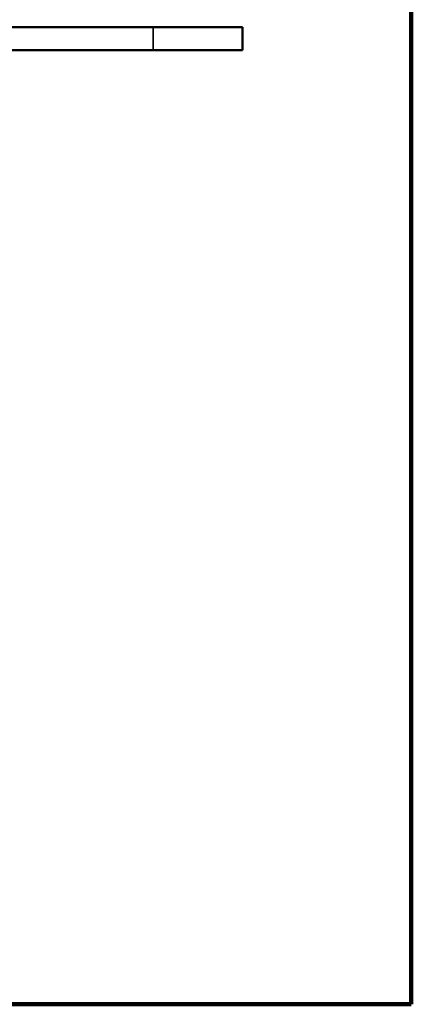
# Model space of a CAD drawing. Header units: inches. Extents: x 1.3 to 22.7, y 0.2 to 18.2.
# Tile 63 of 65: x 21.154 to 22.07, y 8.059 to 10.363. Entities that reach past the tile are written whole.
import ezdxf

# ---------------------------------------------------------------- set-up
doc = ezdxf.new("R2010")
doc.units = ezdxf.units.IN
doc.header["$LTSCALE"] = 0.833333
doc.header["$MEASUREMENT"] = 0
for name, color, linetype, lineweight in [('Sketch Geometry (ANSI)', 7, 'Continuous', 25), ('Visible (ANSI)', 7, 'Continuous', 50), ('Visible Narrow (ANSI)', 7, 'Continuous', 35)]:
    doc.layers.add(name, color=color, linetype=linetype, lineweight=lineweight)

msp = doc.modelspace()

# ---------------------------------------------------------------- linework, layer by layer
at = {"layer": 'Sketch Geometry (ANSI)', "lineweight": 140}
for p, q in [((22.06964, 18.05858), (22.06964, 8.05858)), ((22.06964, 8.05858), (12.90297, 8.05858))]:
    msp.add_line(p, q, dxfattribs=at)
at = {"layer": 'Visible (ANSI)'}
for p, q in [((21.46637, 10.34531), (21.12894, 10.34531)), ((21.46637, 10.34531), (21.67468, 10.34531)), ((21.67468, 10.29191), (21.67468, 10.34531)), ((21.46637, 10.29191), (21.12894, 10.29191)), ((21.67468, 10.29191), (21.46637, 10.29191))]:
    msp.add_line(p, q, dxfattribs=at)
at = {"layer": 'Visible Narrow (ANSI)'}
msp.add_line((21.46637, 10.34531), (21.46637, 10.29191), dxfattribs=at)

doc.saveas('drawing.dxf')
